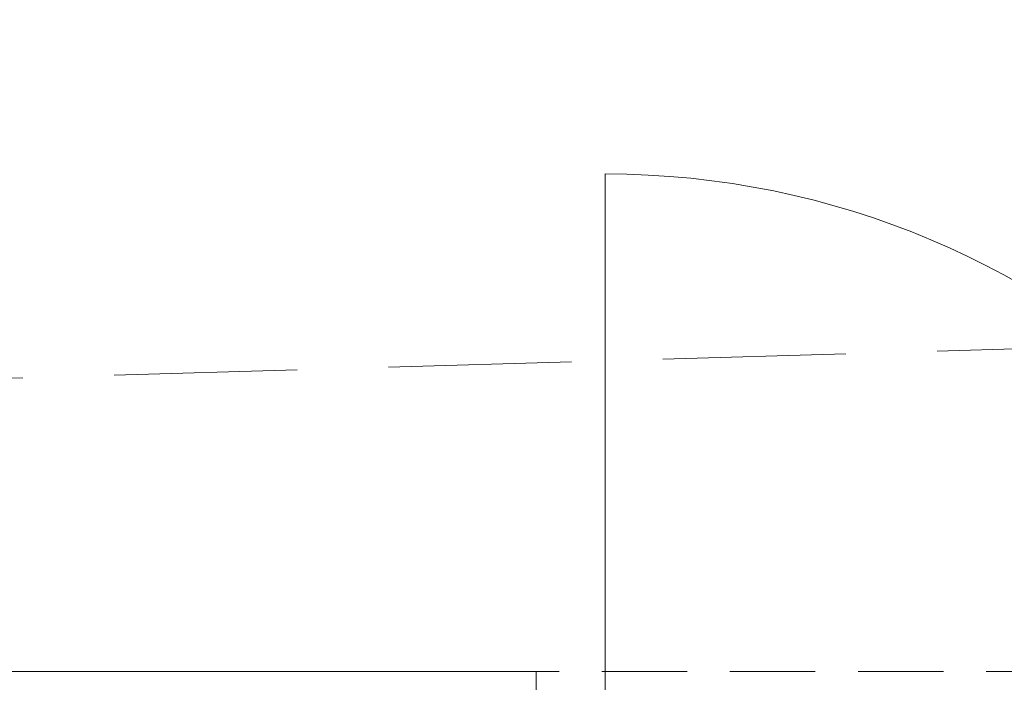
# Model space of a CAD drawing. Header units: millimetres. Extents: x 144573 to 336993, y 74252 to 247042.
# Tile 110 of 256: x 157631 to 158656, y 175044 to 175734. Entities that reach past the tile are written whole.
import ezdxf

# ---------------------------------------------------------------- set-up
doc = ezdxf.new("R2010")
doc.units = ezdxf.units.MM
doc.linetypes.add('ČÁRKOVANÁ', pattern=[19.05, 12.7, -6.35])
for name, color, linetype, lineweight in [('FASÁDA DETAILNÍ', 255, 'Continuous', 0), ('NOVA', 255, 'Continuous', 0), ('TENKA', 255, 'Continuous', 0)]:
    doc.layers.add(name, color=color, linetype=linetype, lineweight=lineweight)

msp = doc.modelspace()

# ---------------------------------------------------------------- linework, layer by layer
at = {"layer": 'FASÁDA DETAILNÍ'}
msp.add_lwpolyline([(158240.98, 174702.759), (158240.98, 175573.259)], dxfattribs=at)
msp.add_arc((158240.98, 174702.759), 870.5, 0, 90, dxfattribs=at)
at = {"layer": 'NOVA', "linetype": 'ČÁRKOVANÁ', "ltscale": 15}
msp.add_line((147161.48, 175055.259), (172861.48, 175805.259), dxfattribs=at)
at = {"layer": 'NOVA'}
msp.add_line((158168.98, 175055.259), (153453.98, 175055.259), dxfattribs=at)
at = {"layer": 'NOVA', "ltscale": 5}
msp.add_line((158168.98, 174849.259), (158168.98, 175055.259), dxfattribs=at)
at = {"layer": 'TENKA', "linetype": 'ČÁRKOVANÁ', "ltscale": 7}
msp.add_lwpolyline([(147718.98, 197855.259), (172861.48, 197855.259), (172861.48, 175055.259), (147718.98, 175055.259)], close=True, dxfattribs=at)

doc.saveas('drawing.dxf')
